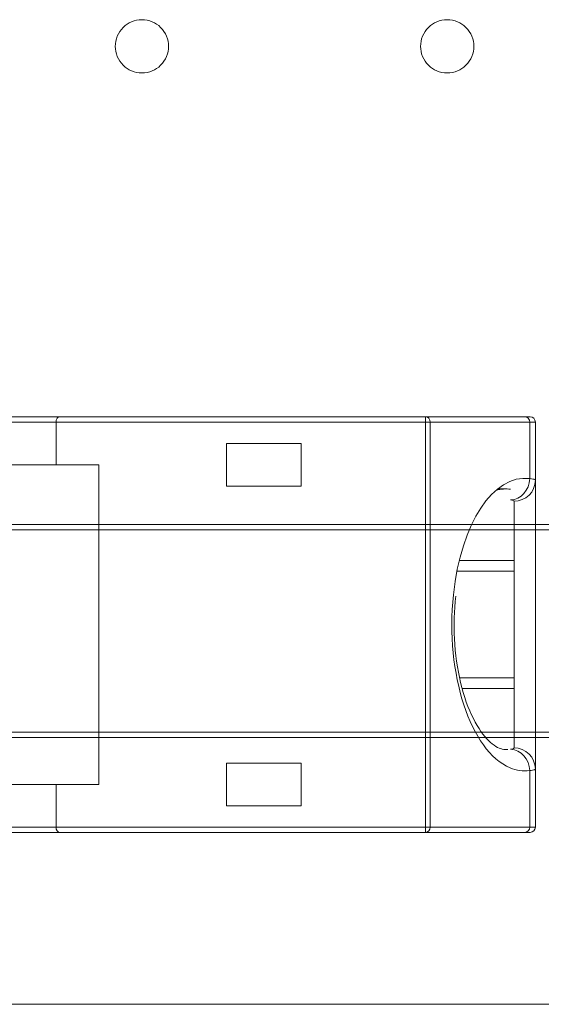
# Model space of a CAD drawing. Header units: inches. Extents: x -30 to 641, y 180 to 601.
# Tile 194 of 252: x 487.31 to 492.21, y 542.23 to 551.46. Entities that reach past the tile are written whole.
import ezdxf

# ---------------------------------------------------------------- set-up
doc = ezdxf.new("R2010")
doc.units = ezdxf.units.IN
doc.header["$MEASUREMENT"] = 0
doc.layers.add('1', color=7, linetype='Continuous')

# ---------------------------------------------------------------- blocks, each defined once
blk = doc.blocks.new('block 19')
at = {"layer": '1', "color": 155, "lineweight": 18, "true_color": 0x4c7299}
blk.add_lwpolyline([(491.8738, 547.061), (491.7955, 547.061)], dxfattribs=at)
blk = doc.blocks.new('block 47')
at = {"layer": '1', "color": 155, "lineweight": 18, "true_color": 0x4c7299}
blk.add_lwpolyline([(518.3403, 542.2257), (409.4533, 542.2257)], dxfattribs=at)
blk = doc.blocks.new('block 48')
at = {"layer": '1', "color": 155, "lineweight": 18, "true_color": 0x4c7299}
blk.add_lwpolyline([(492.1502, 547.1426), (492.1502, 544.4343)], dxfattribs=at)
blk = doc.blocks.new('block 749')
at = {"layer": '1', "color": 155, "lineweight": 13, "true_color": 0x4c7299}
blk.add_lwpolyline([(487.6502, 543.8885), (491.1193, 543.8885)], dxfattribs=at)
blk = doc.blocks.new('block 750')
at = {"layer": '1', "color": 155, "lineweight": 13, "true_color": 0x4c7299}
blk.add_lwpolyline([(491.1193, 543.8885), (491.1193, 543.8385)], dxfattribs=at)
blk = doc.blocks.new('block 751')
at = {"layer": '1', "color": 155, "lineweight": 18, "true_color": 0x4c7299}
blk.add_lwpolyline([(491.1193, 543.8385), (487.6803, 543.8385)], dxfattribs=at)
blk = doc.blocks.new('block 754')
at = {"layer": '1', "color": 155, "lineweight": 18, "true_color": 0x4c7299}
blk.add_lwpolyline([(487.6803, 547.7385), (491.1193, 547.7385)], dxfattribs=at)
blk = doc.blocks.new('block 755')
at = {"layer": '1', "color": 155, "lineweight": 13, "true_color": 0x4c7299}
blk.add_lwpolyline([(491.1193, 547.7385), (491.1193, 547.6885)], dxfattribs=at)
blk = doc.blocks.new('block 756')
at = {"layer": '1', "color": 155, "lineweight": 13, "true_color": 0x4c7299}
blk.add_lwpolyline([(491.1193, 547.6885), (487.6502, 547.6885)], dxfattribs=at)
blk = doc.blocks.new('block 767')
at = {"layer": '1', "color": 155, "lineweight": 18, "true_color": 0x4c7299}
blk.add_lwpolyline([(489.2502, 547.4885), (489.2502, 547.0885)], dxfattribs=at)
blk = doc.blocks.new('block 768')
at = {"layer": '1', "color": 155, "lineweight": 18, "true_color": 0x4c7299}
blk.add_lwpolyline([(489.2502, 547.0885), (489.9502, 547.0885)], dxfattribs=at)
blk = doc.blocks.new('block 769')
at = {"layer": '1', "color": 155, "lineweight": 18, "true_color": 0x4c7299}
blk.add_lwpolyline([(489.9502, 547.0885), (489.9502, 547.4885)], dxfattribs=at)
blk = doc.blocks.new('block 770')
at = {"layer": '1', "color": 155, "lineweight": 18, "true_color": 0x4c7299}
blk.add_lwpolyline([(489.9502, 547.4885), (489.2502, 547.4885)], dxfattribs=at)
blk = doc.blocks.new('block 771')
at = {"layer": '1', "color": 155, "lineweight": 18, "true_color": 0x4c7299}
blk.add_lwpolyline([(487.6502, 547.2885), (487.6502, 547.6885)], dxfattribs=at)
blk = doc.blocks.new('block 772')
at = {"layer": '1', "color": 155, "lineweight": 13, "true_color": 0x4c7299}
blk.add_lwpolyline([(491.1193, 543.8885), (491.1193, 547.6885)], dxfattribs=at)
blk = doc.blocks.new('block 773')
at = {"layer": '1', "color": 155, "lineweight": 18, "true_color": 0x4c7299}
blk.add_lwpolyline([(489.2502, 544.4885), (489.2502, 544.0885)], dxfattribs=at)
blk = doc.blocks.new('block 774')
at = {"layer": '1', "color": 155, "lineweight": 18, "true_color": 0x4c7299}
blk.add_lwpolyline([(489.2502, 544.0885), (489.9502, 544.0885)], dxfattribs=at)
blk = doc.blocks.new('block 775')
at = {"layer": '1', "color": 155, "lineweight": 18, "true_color": 0x4c7299}
blk.add_lwpolyline([(489.9502, 544.0885), (489.9502, 544.4885)], dxfattribs=at)
blk = doc.blocks.new('block 776')
at = {"layer": '1', "color": 155, "lineweight": 18, "true_color": 0x4c7299}
blk.add_lwpolyline([(489.9502, 544.4885), (489.2502, 544.4885)], dxfattribs=at)
blk = doc.blocks.new('block 777')
at = {"layer": '1', "color": 155, "lineweight": 18, "true_color": 0x4c7299}
blk.add_lwpolyline([(487.6502, 544.2885), (488.0502, 544.2885)], dxfattribs=at)
blk = doc.blocks.new('block 778')
at = {"layer": '1', "color": 155, "lineweight": 18, "true_color": 0x4c7299}
blk.add_lwpolyline([(488.0502, 547.2885), (487.6502, 547.2885)], dxfattribs=at)
blk = doc.blocks.new('block 779')
at = {"layer": '1', "color": 155, "lineweight": 18, "true_color": 0x4c7299}
blk.add_lwpolyline([(488.0502, 544.2885), (488.0502, 547.2885)], dxfattribs=at)
blk = doc.blocks.new('block 783')
at = {"layer": '1', "color": 155, "lineweight": 18, "true_color": 0x4c7299}
blk.add_lwpolyline([(487.6803, 543.8385), (487.1803, 543.8385)], dxfattribs=at)
blk = doc.blocks.new('block 784')
at = {"layer": '1', "color": 155, "lineweight": 13, "true_color": 0x4c7299}
blk.add_lwpolyline([(487.1502, 543.8885), (487.6502, 543.8885)], dxfattribs=at)
blk = doc.blocks.new('block 786')
at = {"layer": '1', "color": 155, "lineweight": 18, "true_color": 0x4c7299}
blk.add_lwpolyline([(487.6502, 544.2885), (487.1502, 544.2885)], dxfattribs=at)
blk = doc.blocks.new('block 787')
at = {"layer": '1', "color": 155, "lineweight": 18, "true_color": 0x4c7299}
blk.add_lwpolyline([(487.6502, 543.8885), (487.6502, 544.2885)], dxfattribs=at)
blk = doc.blocks.new('block 800')
at = {"layer": '1', "color": 155, "lineweight": 18, "true_color": 0x4c7299}
blk.add_lwpolyline([(487.1803, 547.7385), (487.6803, 547.7385)], dxfattribs=at)
blk = doc.blocks.new('block 801')
at = {"layer": '1', "color": 155, "lineweight": 13, "true_color": 0x4c7299}
blk.add_lwpolyline([(487.6502, 547.6885), (487.1502, 547.6885)], dxfattribs=at)
blk = doc.blocks.new('block 805')
at = {"layer": '1', "color": 155, "lineweight": 18, "true_color": 0x4c7299}
blk.add_lwpolyline([(487.1502, 547.2885), (487.6502, 547.2885)], dxfattribs=at)
blk = doc.blocks.new('block 808')
at = {"layer": '1', "color": 155, "lineweight": 13, "true_color": 0x4c7299}
blk.add_lwpolyline([(491.164, 547.6885), (491.1193, 547.6885)], dxfattribs=at)
blk = doc.blocks.new('block 809')
at = {"layer": '1', "color": 155, "lineweight": 13, "true_color": 0x4c7299}
blk.add_lwpolyline([(491.164, 547.6885), (491.164, 543.8885)], dxfattribs=at)
blk = doc.blocks.new('block 810')
at = {"layer": '1', "color": 155, "lineweight": 13, "true_color": 0x4c7299}
blk.add_lwpolyline([(491.1193, 543.8885), (491.164, 543.8885)], dxfattribs=at)
blk = doc.blocks.new('block 814')
at = {"layer": '1', "color": 155, "lineweight": 18, "true_color": 0x4c7299}
blk.add_lwpolyline([(492.0526, 543.8385), (491.1193, 543.8385)], dxfattribs=at)
blk = doc.blocks.new('block 815')
at = {"layer": '1', "color": 155, "lineweight": 13, "true_color": 0x4c7299}
blk.add_lwpolyline([(491.164, 543.8885), (492.0974, 543.8885)], dxfattribs=at)
blk = doc.blocks.new('block 816')
at = {"layer": '1', "color": 155, "lineweight": 13, "true_color": 0x4c7299}
blk.add_lwpolyline([(492.0974, 547.6885), (491.164, 547.6885)], dxfattribs=at)
blk = doc.blocks.new('block 817')
at = {"layer": '1', "color": 155, "lineweight": 13, "true_color": 0x4c7299}
blk.add_lwpolyline([(492.0974, 547.158), (492.0974, 547.6885)], dxfattribs=at)
blk = doc.blocks.new('block 818')
at = {"layer": '1', "color": 155, "lineweight": 13, "true_color": 0x4c7299}
blk.add_lwpolyline([(492.0974, 543.8885), (492.0974, 544.4189)], dxfattribs=at)
blk = doc.blocks.new('block 819')
at = {"layer": '1', "color": 155, "lineweight": 18, "true_color": 0x4c7299}
blk.add_lwpolyline([(491.1193, 547.7385), (492.0526, 547.7385)], dxfattribs=at)
blk = doc.blocks.new('block 841')
at = {"layer": '1', "color": 155, "lineweight": 18, "true_color": 0x4c7299}
blk.add_lwpolyline([(491.4687, 545.1885), (491.9502, 545.1885)], dxfattribs=at)
blk = doc.blocks.new('block 842')
at = {"layer": '1', "color": 155, "lineweight": 13, "true_color": 0x4c7299}
blk.add_lwpolyline([(491.9502, 544.6316), (491.9502, 545.1885)], dxfattribs=at)
blk = doc.blocks.new('block 843')
at = {"layer": '1', "color": 155, "lineweight": 13, "true_color": 0x4c7299}
blk.add_lwpolyline([(491.9502, 546.3885), (491.9502, 546.9453)], dxfattribs=at)
blk = doc.blocks.new('block 844')
at = {"layer": '1', "color": 155, "lineweight": 18, "true_color": 0x4c7299}
blk.add_lwpolyline([(491.9502, 546.3885), (491.4354, 546.3885)], dxfattribs=at)
blk = doc.blocks.new('block 860')
at = {"layer": '1', "color": 155, "lineweight": 18, "true_color": 0x4c7299}
blk.add_lwpolyline([(492.1002, 543.8385), (492.0526, 543.8385)], dxfattribs=at)
blk = doc.blocks.new('block 861')
at = {"layer": '1', "color": 155, "lineweight": 13, "true_color": 0x4c7299}
blk.add_lwpolyline([(492.0974, 543.8885), (492.1502, 543.8885)], dxfattribs=at)
blk = doc.blocks.new('block 862')
at = {"layer": '1', "color": 155, "lineweight": 18, "true_color": 0x4c7299}
blk.add_lwpolyline([(492.1502, 544.4343), (492.1502, 543.8885)], dxfattribs=at)
blk = doc.blocks.new('block 863')
at = {"layer": '1', "color": 155, "lineweight": 13, "true_color": 0x4c7299}
blk.add_lwpolyline([(492.1502, 547.6885), (492.0974, 547.6885)], dxfattribs=at)
blk = doc.blocks.new('block 864')
at = {"layer": '1', "color": 155, "lineweight": 18, "true_color": 0x4c7299}
blk.add_lwpolyline([(492.0526, 547.7385), (492.1002, 547.7385)], dxfattribs=at)
blk = doc.blocks.new('block 865')
at = {"layer": '1', "color": 155, "lineweight": 18, "true_color": 0x4c7299}
blk.add_lwpolyline([(492.1502, 547.6885), (492.1502, 547.1426)], dxfattribs=at)
blk = doc.blocks.new('block 868')
at = {"layer": '1', "color": 155, "lineweight": 18, "true_color": 0x4c7299}
blk.add_lwpolyline([(491.9502, 545.1885), (491.9502, 546.3885)], dxfattribs=at)
blk = doc.blocks.new('block 1361')
at = {"layer": '1', "color": 155, "lineweight": 18, "true_color": 0x4c7299}
blk.add_lwpolyline([(491.4135, 546.2885), (491.9502, 546.2885)], dxfattribs=at)
blk = doc.blocks.new('block 1362')
at = {"layer": '1', "color": 155, "lineweight": 18, "true_color": 0x4c7299}
blk.add_lwpolyline([(491.9502, 545.2885), (491.4424, 545.2885)], dxfattribs=at)
blk = doc.blocks.new('block 1387')
at = {"layer": '1', "color": 18, "lineweight": 13, "true_color": 0x4c0000}
blk.add_lwpolyline([(518.3403, 542.2257), (409.4533, 542.2257)], dxfattribs=at)
blk = doc.blocks.new('block 1420')
at = {"layer": '1', "color": 18, "lineweight": 13, "true_color": 0x4c0000}
blk.add_lwpolyline([(518.3403, 542.2257), (409.4533, 542.2257)], dxfattribs=at)
blk = doc.blocks.new('block 5154')
at = {"layer": '1', "color": 155, "lineweight": 18, "true_color": 0x4c7299}
blk.add_open_spline([(492.1002, 543.8385), (492.1278, 543.8385), (492.1502, 543.8609), (492.1502, 543.8885)], degree=3, dxfattribs=at)
blk = doc.blocks.new('block 5155')
at = {"layer": '1', "color": 155, "lineweight": 18, "true_color": 0x4c7299}
blk.add_open_spline([(492.1502, 547.6885), (492.1502, 547.7161), (492.1278, 547.7385), (492.1002, 547.7385)], degree=3, dxfattribs=at)
blk = doc.blocks.new('block 5293')
at = {"layer": '1', "color": 155, "lineweight": 18, "true_color": 0x4c7299}
blk.add_open_spline([(487.6502, 543.8885), (487.6502, 543.8609), (487.6637, 543.8385), (487.6803, 543.8385)], degree=3, dxfattribs=at)
blk = doc.blocks.new('block 5301')
at = {"layer": '1', "color": 155, "lineweight": 18, "true_color": 0x4c7299}
blk.add_open_spline([(487.6803, 547.7385), (487.6637, 547.7385), (487.6502, 547.7161), (487.6502, 547.6885)], degree=3, dxfattribs=at)
blk = doc.blocks.new('block 5303')
at = {"layer": '1', "color": 155, "lineweight": 13, "true_color": 0x4c7299}
blk.add_open_spline([(491.1193, 543.8385), (491.144, 543.8385), (491.164, 543.8609), (491.164, 543.8885)], degree=3, dxfattribs=at)
blk = doc.blocks.new('block 5304')
at = {"layer": '1', "color": 155, "lineweight": 13, "true_color": 0x4c7299}
blk.add_open_spline([(491.164, 547.6885), (491.164, 547.7161), (491.144, 547.7385), (491.1193, 547.7385)], degree=3, dxfattribs=at)
blk = doc.blocks.new('block 5305')
at = {"layer": '1', "color": 155, "lineweight": 13, "true_color": 0x4c7299}
blk.add_open_spline([(492.0526, 543.8385), (492.0773, 543.8385), (492.0974, 543.8609), (492.0974, 543.8885)], degree=3, dxfattribs=at)
blk = doc.blocks.new('block 5306')
at = {"layer": '1', "color": 155, "lineweight": 13, "true_color": 0x4c7299}
blk.add_open_spline([(491.3809, 546.069), (491.3034, 545.327), (491.5414, 544.5999), (491.9124, 544.4449), (491.9732, 544.4196), (492.0354, 544.4108), (492.0974, 544.4189)], degree=3, knots=[0, 0, 0, 0, 1, 1, 1, 2, 2, 2, 2], dxfattribs=at)
blk = doc.blocks.new('block 5307')
at = {"layer": '1', "color": 155, "lineweight": 18, "true_color": 0x4c7299}
blk.add_open_spline([(492.0974, 547.158), (491.7562, 547.2026), (491.4507, 546.7382), (491.3809, 546.069)], degree=3, dxfattribs=at)
blk = doc.blocks.new('block 5308')
at = {"layer": '1', "color": 155, "lineweight": 13, "true_color": 0x4c7299}
blk.add_open_spline([(492.0974, 547.6885), (492.0974, 547.7161), (492.0773, 547.7385), (492.0526, 547.7385)], degree=3, dxfattribs=at)
blk = doc.blocks.new('block 5309')
at = {"layer": '1', "color": 155, "lineweight": 18, "true_color": 0x4c7299}
blk.add_open_spline([(491.9185, 546.9585), (492.0153, 546.9616), (492.0945, 547.05), (492.0974, 547.158)], degree=3, dxfattribs=at)
blk = doc.blocks.new('block 5310')
at = {"layer": '1', "color": 155, "lineweight": 13, "true_color": 0x4c7299}
blk.add_open_spline([(492.0974, 544.4189), (492.0945, 544.5269), (492.0153, 544.6153), (491.9185, 544.6185)], degree=3, dxfattribs=at)
blk = doc.blocks.new('block 5311')
at = {"layer": '1', "color": 155, "lineweight": 18, "true_color": 0x4c7299}
blk.add_open_spline([(491.9185, 547.0583), (491.8728, 547.0638), (491.827, 547.0608), (491.7817, 547.0495)], degree=3, dxfattribs=at)
blk = doc.blocks.new('block 5312')
at = {"layer": '1', "color": 155, "lineweight": 13, "true_color": 0x4c7299}
blk.add_open_spline([(492.1502, 544.4343), (492.1502, 544.5433), (492.0606, 544.6316), (491.9502, 544.6316)], degree=3, dxfattribs=at)
blk = doc.blocks.new('block 5313')
at = {"layer": '1', "color": 155, "lineweight": 13, "true_color": 0x4c7299}
blk.add_open_spline([(491.9502, 546.9453), (492.0606, 546.9453), (492.1502, 547.0336), (492.1502, 547.1426)], degree=3, dxfattribs=at)
blk = doc.blocks.new('block 5642')
at = {"layer": '1', "color": 155, "lineweight": 18, "true_color": 0x4c7299}
blk.add_open_spline([(491.8926, 544.6172), (491.8766, 544.6134), (491.8587, 544.615), (491.8387, 544.6202), (491.8025, 544.6297), (491.7596, 544.6512), (491.7109, 544.6997), (491.665, 544.7454), (491.614, 544.8152), (491.5681, 544.9061), (491.5211, 544.9992), (491.4794, 545.1145), (491.4483, 545.2465), (491.4187, 545.3722), (491.3985, 545.5129), (491.3911, 545.654), (491.3841, 545.786), (491.3882, 545.9183), (491.4024, 546.0553)], degree=3, knots=[0, 0, 0, 0, 1, 1, 1, 2, 2, 2, 3, 3, 3, 4, 4, 4, 5, 5, 5, 6, 6, 6, 6], dxfattribs=at)
blk = doc.blocks.new('block 5666')
at = {"layer": '1', "color": 155, "lineweight": 13, "true_color": 0x4c7299}
blk.add_open_spline([(491.9185, 544.6185), (491.9244, 544.6191), (491.9296, 544.6199), (491.9339, 544.6209), (491.9445, 544.6234), (491.9502, 544.627), (491.9502, 544.6316)], degree=3, knots=[0, 0, 0, 0, 1, 1, 1, 2, 2, 2, 2], dxfattribs=at)
blk = doc.blocks.new('block 5667')
at = {"layer": '1', "color": 155, "lineweight": 13, "true_color": 0x4c7299}
blk.add_open_spline([(491.9502, 546.9453), (491.9502, 546.9472), (491.9493, 546.9489), (491.9476, 546.9503), (491.9432, 546.9542), (491.933, 546.9569), (491.9185, 546.9585)], degree=3, knots=[0, 0, 0, 0, 1, 1, 1, 2, 2, 2, 2], dxfattribs=at)
blk = doc.blocks.new('block 5668')
at = {"layer": '1', "color": 155, "lineweight": 13, "true_color": 0x4c7299}
blk.add_open_spline([(492.1502, 544.4343), (492.1502, 544.4289), (492.1409, 544.4247), (492.123, 544.4218), (492.1159, 544.4206), (492.1073, 544.4197), (492.0974, 544.4189)], degree=3, knots=[0, 0, 0, 0, 1, 1, 1, 2, 2, 2, 2], dxfattribs=at)
blk = doc.blocks.new('block 5669')
at = {"layer": '1', "color": 155, "lineweight": 13, "true_color": 0x4c7299}
blk.add_open_spline([(492.0974, 547.158), (492.122, 547.1561), (492.1386, 547.153), (492.1458, 547.1485), (492.1487, 547.1468), (492.1502, 547.1448), (492.1502, 547.1426)], degree=3, knots=[0, 0, 0, 0, 1, 1, 1, 2, 2, 2, 2], dxfattribs=at)
blk = doc.blocks.new('block 5771')
at = {"layer": '1', "color": 18, "lineweight": 13, "true_color": 0x4c0000}
blk.add_lwpolyline([(523.2629, 542.2257), (522.3323, 544.0996), (520.1363, 544.8794), (518.4274, 543.2956), (518.2306, 542.2257), (517.0617, 542.2257), (498.3594, 542.2257), (423.5501, 542.2257), (414.199, 542.2257), (409.5234, 542.2257), (408.6866, 544.3667), (406.394, 544.7744), (404.9682, 542.9341), (404.4897, 542.2257), (403.3208, 542.2257), (398.6452, 542.2257), (389.2941, 542.2257), (351.8894, 542.2257), (314.4848, 542.2257), (295.7825, 542.2257)], dxfattribs=at)
blk = doc.blocks.new('block 5899')
at = {"layer": '1', "color": 18, "lineweight": 13, "true_color": 0x4c0000}
blk.add_lwpolyline([(488.2058, 551.2139), (488.2069, 551.2375), (488.2103, 551.2615), (488.2162, 551.2854), (488.2245, 551.3089), (488.2352, 551.3316), (488.2481, 551.3531), (488.2631, 551.3732), (488.2798, 551.3915), (488.298, 551.4079), (488.3174, 551.4221), (488.3377, 551.4343), (488.3592, 551.4445), (488.3821, 551.4528), (488.4061, 551.459), (488.4308, 551.4627), (488.4559, 551.464), (488.4809, 551.4627), (488.5056, 551.459), (488.5296, 551.4528), (488.5525, 551.4445), (488.574, 551.4343), (488.5943, 551.4221), (488.6137, 551.4079), (488.6319, 551.3915), (488.6486, 551.3732), (488.6636, 551.3531), (488.6765, 551.3316), (488.6872, 551.3089), (488.6955, 551.2854), (488.7014, 551.2615), (488.7048, 551.2375), (488.706, 551.2139), (488.7048, 551.1902), (488.7014, 551.1662), (488.6955, 551.1423), (488.6872, 551.1188), (488.6765, 551.0961), (488.6636, 551.0746), (488.6486, 551.0545), (488.6319, 551.0362), (488.6137, 551.0198), (488.5943, 551.0056), (488.574, 550.9934), (488.5525, 550.9832), (488.5296, 550.9749), (488.5056, 550.9688), (488.4809, 550.965), (488.4559, 550.9638), (488.4308, 550.965), (488.4061, 550.9688), (488.3821, 550.9749), (488.3592, 550.9832), (488.3377, 550.9934), (488.3174, 551.0056), (488.298, 551.0198), (488.2798, 551.0362), (488.2631, 551.0545), (488.2481, 551.0746), (488.2352, 551.0961), (488.2245, 551.1188), (488.2162, 551.1423), (488.2103, 551.1662), (488.2069, 551.1902), (488.2058, 551.2139)], dxfattribs=at)
blk = doc.blocks.new('block 6042')
at = {"layer": '1', "color": 252, "lineweight": 13, "true_color": 0x848484}
blk.add_lwpolyline([(491.0725, 551.2139), (491.0736, 551.2375), (491.077, 551.2615), (491.0829, 551.2854), (491.0912, 551.3089), (491.1019, 551.3316), (491.1148, 551.3531), (491.1298, 551.3732), (491.1465, 551.3915), (491.1647, 551.4079), (491.1841, 551.4221), (491.2044, 551.4343), (491.2259, 551.4445), (491.2488, 551.4528), (491.2728, 551.459), (491.2975, 551.4627), (491.3226, 551.464), (491.3476, 551.4627), (491.3723, 551.459), (491.3963, 551.4528), (491.4192, 551.4445), (491.4407, 551.4343), (491.461, 551.4221), (491.4804, 551.4079), (491.4986, 551.3915), (491.5153, 551.3732), (491.5303, 551.3531), (491.5432, 551.3316), (491.5539, 551.3089), (491.5622, 551.2854), (491.5681, 551.2615), (491.5715, 551.2375), (491.5727, 551.2139), (491.5715, 551.1902), (491.5681, 551.1662), (491.5622, 551.1423), (491.5539, 551.1188), (491.5432, 551.0961), (491.5303, 551.0746), (491.5153, 551.0545), (491.4986, 551.0362), (491.4804, 551.0198), (491.461, 551.0056), (491.4407, 550.9934), (491.4192, 550.9832), (491.3963, 550.9749), (491.3723, 550.9688), (491.3476, 550.965), (491.3226, 550.9638), (491.2975, 550.965), (491.2728, 550.9688), (491.2488, 550.9749), (491.2259, 550.9832), (491.2044, 550.9934), (491.1841, 551.0056), (491.1647, 551.0198), (491.1465, 551.0362), (491.1298, 551.0545), (491.1148, 551.0746), (491.1019, 551.0961), (491.0912, 551.1188), (491.0829, 551.1423), (491.077, 551.1662), (491.0736, 551.1902), (491.0725, 551.2139)], dxfattribs=at)
blk = doc.blocks.new('block 6102')
at = {"layer": '1', "color": 18, "lineweight": 13, "true_color": 0x4c0000}
blk.add_open_spline([(486.9696, 546.6782), (488.9696, 546.6782), (490.9696, 546.6782), (492.9696, 546.6782), (492.9696, 546.0448), (492.9696, 545.4115), (492.9696, 544.7782), (490.9696, 544.7782), (488.9696, 544.7782), (486.9696, 544.7782), (486.9696, 545.4115), (486.9696, 546.0448), (486.9696, 546.6782)], degree=3, knots=[0, 0, 0, 0, 1, 1, 1, 2, 2, 2, 3, 3, 3, 4, 4, 4, 4], dxfattribs=at)
blk = doc.blocks.new('block 6103')
at = {"layer": '1', "color": 18, "lineweight": 13, "true_color": 0x4c0000}
blk.add_open_spline([(486.9196, 546.7282), (488.9529, 546.7282), (490.9862, 546.7282), (493.0196, 546.7282), (493.0196, 546.0615), (493.0196, 545.3948), (493.0196, 544.7282), (490.9862, 544.7282), (488.9529, 544.7282), (486.9196, 544.7282), (486.9196, 545.3948), (486.9196, 546.0615), (486.9196, 546.7282)], degree=3, knots=[0, 0, 0, 0, 1, 1, 1, 2, 2, 2, 3, 3, 3, 4, 4, 4, 4], dxfattribs=at)
blk = doc.blocks.new('block 6369')
at = {"layer": '1', "color": 18, "lineweight": 13, "true_color": 0x4c0000}
blk.add_lwpolyline([(488.2058, 551.2139), (488.2069, 551.2375), (488.2103, 551.2615), (488.2162, 551.2854), (488.2245, 551.3089), (488.2352, 551.3316), (488.2481, 551.3531), (488.2631, 551.3732), (488.2798, 551.3915), (488.298, 551.4079), (488.3174, 551.4221), (488.3377, 551.4343), (488.3592, 551.4445), (488.3821, 551.4528), (488.4061, 551.459), (488.4308, 551.4627), (488.4559, 551.464), (488.4809, 551.4627), (488.5056, 551.459), (488.5296, 551.4528), (488.5525, 551.4445), (488.574, 551.4343), (488.5943, 551.4221), (488.6137, 551.4079), (488.6319, 551.3915), (488.6486, 551.3732), (488.6636, 551.3531), (488.6765, 551.3316), (488.6872, 551.3089), (488.6955, 551.2854), (488.7014, 551.2615), (488.7048, 551.2375), (488.706, 551.2139), (488.7048, 551.1902), (488.7014, 551.1662), (488.6955, 551.1423), (488.6872, 551.1188), (488.6765, 551.0961), (488.6636, 551.0746), (488.6486, 551.0545), (488.6319, 551.0362), (488.6137, 551.0198), (488.5943, 551.0056), (488.574, 550.9934), (488.5525, 550.9832), (488.5296, 550.9749), (488.5056, 550.9688), (488.4809, 550.965), (488.4559, 550.9638), (488.4308, 550.965), (488.4061, 550.9688), (488.3821, 550.9749), (488.3592, 550.9832), (488.3377, 550.9934), (488.3174, 551.0056), (488.298, 551.0198), (488.2798, 551.0362), (488.2631, 551.0545), (488.2481, 551.0746), (488.2352, 551.0961), (488.2245, 551.1188), (488.2162, 551.1423), (488.2103, 551.1662), (488.2069, 551.1902), (488.2058, 551.2139)], dxfattribs=at)
blk = doc.blocks.new('block 6423')
at = {"layer": '1', "color": 252, "lineweight": 13, "true_color": 0x848484}
blk.add_lwpolyline([(491.0725, 551.2139), (491.0736, 551.2375), (491.077, 551.2615), (491.0829, 551.2854), (491.0912, 551.3089), (491.1019, 551.3316), (491.1148, 551.3531), (491.1298, 551.3732), (491.1465, 551.3915), (491.1647, 551.4079), (491.1841, 551.4221), (491.2044, 551.4343), (491.2259, 551.4445), (491.2488, 551.4528), (491.2728, 551.459), (491.2975, 551.4627), (491.3226, 551.464), (491.3476, 551.4627), (491.3723, 551.459), (491.3963, 551.4528), (491.4192, 551.4445), (491.4407, 551.4343), (491.461, 551.4221), (491.4804, 551.4079), (491.4986, 551.3915), (491.5153, 551.3732), (491.5303, 551.3531), (491.5432, 551.3316), (491.5539, 551.3089), (491.5622, 551.2854), (491.5681, 551.2615), (491.5715, 551.2375), (491.5727, 551.2139), (491.5715, 551.1902), (491.5681, 551.1662), (491.5622, 551.1423), (491.5539, 551.1188), (491.5432, 551.0961), (491.5303, 551.0746), (491.5153, 551.0545), (491.4986, 551.0362), (491.4804, 551.0198), (491.461, 551.0056), (491.4407, 550.9934), (491.4192, 550.9832), (491.3963, 550.9749), (491.3723, 550.9688), (491.3476, 550.965), (491.3226, 550.9638), (491.2975, 550.965), (491.2728, 550.9688), (491.2488, 550.9749), (491.2259, 550.9832), (491.2044, 550.9934), (491.1841, 551.0056), (491.1647, 551.0198), (491.1465, 551.0362), (491.1298, 551.0545), (491.1148, 551.0746), (491.1019, 551.0961), (491.0912, 551.1188), (491.0829, 551.1423), (491.077, 551.1662), (491.0736, 551.1902), (491.0725, 551.2139)], dxfattribs=at)

msp = doc.modelspace()

# ---------------------------------------------------------------- block references
at = {"layer": '1'}
for name in ['block 5771', 'block 5899', 'block 6369', 'block 6042', 'block 6423', 'block 801', 'block 800', 'block 5301', 'block 756', 'block 771', 'block 754', 'block 755', 'block 819', 'block 5304', 'block 772', 'block 808', 'block 809', 'block 816', 'block 864', 'block 5308', 'block 817', 'block 863', 'block 5155', 'block 865', 'block 767', 'block 770', 'block 769', 'block 805', 'block 778', 'block 779', 'block 5307', 'block 5309', 'block 5313', 'block 5669', 'block 48', 'block 768', 'block 5311', 'block 19', 'block 5667', 'block 843', 'block 6103', 'block 6102', 'block 844', 'block 868', 'block 1361', 'block 5306', 'block 5642', 'block 1362', 'block 841', 'block 842', 'block 5666', 'block 5310', 'block 5312', 'block 773', 'block 776', 'block 775', 'block 5668', 'block 818', 'block 862', 'block 786', 'block 777', 'block 787', 'block 774', 'block 784', 'block 749', 'block 5293', 'block 750', 'block 810', 'block 5303', 'block 815', 'block 5305', 'block 861', 'block 5154', 'block 783', 'block 751', 'block 814', 'block 860', 'block 47', 'block 1387', 'block 1420']:
    msp.add_blockref(name, (0, 0), dxfattribs=at)

doc.saveas('drawing.dxf')
